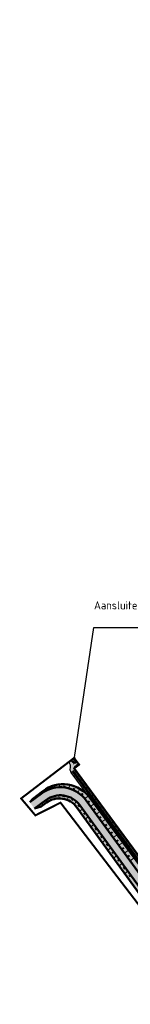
# Model space of a CAD drawing. Header units: metres. Extents: x -3 to 311477, y 0 to 754107.
# Tile 11 of 82: x 155001 to 155070, y 376644 to 377258. Entities that reach past the tile are written whole.
import ezdxf
from ezdxf import colors
from ezdxf.entities.mleader import LeaderData, LeaderLine
from ezdxf.math import Vec2, Vec3

# ---------------------------------------------------------------- set-up
doc = ezdxf.new("R2010")
doc.units = ezdxf.units.M
doc.linetypes.add('CENTER', pattern=[2, 1.25, -0.25, 0.25, -0.25])
for name, color, linetype, lineweight in [('B-WA-GW-TALUDARCERING_LANG-G', 90, 'Continuous', 18), ('N-WE-GW-TALUD-GD', 90, 'Continuous', 50), ('N-WE-GW-TALUDARCERING-S', 90, 'Continuous', 25), ('N-WE-GW-TALUDARCERING_KORT-G', 90, 'Continuous', 50), ('N-WE-GW-TALUDARCERING_LANG-G', 90, 'Continuous', 18), ('X-XX-AL-HULPLIJN-O', 7, 'Continuous', 18), ('X-XX-AL-TEKENBLAD_SCHAALBALK-S', 7, 'Continuous', 25)]:
    doc.layers.add(name, color=color, linetype=linetype, lineweight=lineweight)
for name, color, linetype, true_color in [('N-KLEUR_talud', 7, 'Continuous', 0xa57500), ('N-KLEUR_water', 150, 'Continuous', 0x007fff), ('Z_ZZZ_WERKGRENS', 5, 'CENTER', 0x0000ff)]:
    doc.layers.add(name, color=color, linetype=linetype, true_color=true_color)
doc.styles.add('NLCS-ISO', font='NLCS-ISO.ttf')

# ---------------------------------------------------------------- blocks, each defined once
blk = doc.blocks.new('*U38')
at = {"layer": 'N-WE-GW-TALUDARCERING_KORT-G'}
for p, q in [((155022.7847608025, 376773.5905134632), (155023.0129803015, 376772.7268851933)), ((155028.7346970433, 376773.9380928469), (155028.590332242, 376772.9257455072)), ((155034.3503050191, 376771.9412203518), (155033.7782659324, 376770.9904734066)), ((155012.6365045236, 376767.3578202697), (155012.9174339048, 376766.9827548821)), ((155017.4387754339, 376770.9547903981), (155017.8827603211, 376770.3620315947)), ((155038.7450056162, 376767.9151596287), (155037.8217337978, 376767.2424004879)), ((155042.2784613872, 376763.0659648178), (155041.34544772, 376762.3861070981)), ((155045.8119171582, 376758.2167700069), (155044.8691514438, 376757.529806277)), ((155049.3453729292, 376753.367575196), (155048.3928551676, 376752.673505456)), ((155052.8788287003, 376748.5183803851), (155051.9165588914, 376747.8172046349)), ((155056.4122844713, 376743.6691855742), (155055.4402626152, 376742.9609038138)), ((155059.9457402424, 376738.8199907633), (155058.963966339, 376738.1046029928)), ((155063.4791960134, 376733.9707959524), (155062.4876700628, 376733.2483021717)), ((155067.0126517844, 376729.1216011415), (155066.0113737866, 376728.3920013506)), ((155070.5461075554, 376724.2724063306), (155069.5350775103, 376723.5357005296))]:
    blk.add_line(p, q, dxfattribs=at)
at = {"layer": 'N-WE-GW-TALUDARCERING_LANG-G'}
for p, q in [((155019.9800115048, 376772.5400748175), (155020.70419484, 376771.0723240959)), ((155025.7422917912, 376774.0627956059), (155025.8545190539, 376772.1416659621)), ((155031.6426788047, 376773.2213766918), (155030.9241602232, 376771.2007576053)), ((155015.0376399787, 376769.1563053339), (155015.9078127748, 376767.994548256)), ((155036.7496311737, 376770.1486596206), (155035.2186718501, 376768.4775217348)), ((155040.5117335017, 376765.4905622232), (155038.6554582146, 376764.137952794)), ((155044.0451892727, 376760.6413674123), (155042.1694098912, 376759.2745459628)), ((155047.5786450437, 376755.7921726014), (155045.6833615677, 376754.4111391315)), ((155051.1121008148, 376750.9429777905), (155049.1973132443, 376749.5477323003)), ((155054.6455565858, 376746.0937829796), (155052.7112649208, 376744.6843254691)), ((155058.1790123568, 376741.2445881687), (155056.2252165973, 376739.8209186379)), ((155061.7124681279, 376736.3953933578), (155059.7391682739, 376734.9575118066)), ((155065.2459238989, 376731.5461985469), (155063.2531199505, 376730.0941049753)), ((155068.77937967, 376726.697003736), (155066.767071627, 376725.2306981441))]:
    blk.add_line(p, q, dxfattribs=at)
blk = doc.blocks.new('*U39')
at = {"layer": 'N-WE-GW-TALUDARCERING_KORT-G'}
for p, q in [((155023.06256324, 376778.7699290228), (155022.9323757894, 376779.4907898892)), ((155029.0376313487, 376778.9413052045), (155029.1593816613, 376779.9398739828)), ((155034.7964770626, 376777.339273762), (155035.2972215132, 376778.4565981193)), ((155012.453268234, 376773.4676181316), (155012.2715316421, 376773.7102524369)), ((155017.4050077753, 376776.8404537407), (155017.2061093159, 376777.2237419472)), ((155039.8246798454, 376774.1069393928), (155040.7258072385, 376775.1316270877)), ((155007.6509973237, 376769.8706480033), (155007.6390820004, 376769.886556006)), ((155043.7261044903, 376769.5695403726), (155044.8678502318, 376770.4014945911)), ((155047.2595602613, 376764.7203455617), (155048.4147174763, 376765.5620722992)), ((155050.7930160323, 376759.8711507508), (155051.9615847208, 376760.7226500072)), ((155054.3264718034, 376755.0219559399), (155055.5084519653, 376755.8832277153)), ((155057.8599275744, 376750.172761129), (155059.0553192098, 376751.0438054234)), ((155061.3933833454, 376745.3235663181), (155062.6021864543, 376746.2043831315)), ((155064.9268391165, 376740.4743715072), (155066.1490536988, 376741.3649608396)), ((155068.4602948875, 376735.6251766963), (155069.6959209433, 376736.5255385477))]:
    blk.add_line(p, q, dxfattribs=at)
at = {"layer": 'N-WE-GW-TALUDARCERING_LANG-G'}
for p, q in [((155020.1612942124, 376778.0177484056), (155019.7844240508, 376779.122796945)), ((155026.0436586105, 376779.0801032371), (155025.9935177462, 376780.8282754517)), ((155031.9772432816, 376778.3566520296), (155032.5795458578, 376780.5217578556)), ((155037.4320187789, 376775.9120185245), (155038.843854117, 376778.1082623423)), ((155010.0521327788, 376771.6691330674), (155009.6977283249, 376772.1422941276)), ((155014.85560418, 376775.2644845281), (155014.4889120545, 376775.7688158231)), ((155041.9207262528, 376771.9645745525), (155044.0633586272, 376773.7673497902)), ((155045.4928323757, 376767.1449429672), (155047.7897353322, 376768.8186239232)), ((155049.0262881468, 376762.2957481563), (155051.3500140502, 376763.9889741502)), ((155052.5597439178, 376757.4465533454), (155054.9102927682, 376759.1593243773)), ((155056.0931996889, 376752.5973585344), (155058.4705714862, 376754.3296746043)), ((155059.6266554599, 376747.7481637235), (155062.0308502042, 376749.5000248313)), ((155063.1601112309, 376742.8989689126), (155065.5911289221, 376744.6703750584)), ((155066.693567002, 376738.0497741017), (155069.1514076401, 376739.8407252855)), ((155070.227022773, 376733.2005792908), (155072.7116863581, 376735.0110755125))]:
    blk.add_line(p, q, dxfattribs=at)

msp = doc.modelspace()

# ---------------------------------------------------------------- hatches: boundary and pattern name
at = {"layer": 'N-KLEUR_talud'}
h = msp.add_hatch(color=256, dxfattribs=at)
h.dxf.hatch_style = 1
edge = h.paths.add_edge_path()
edge.add_line((155673.4108115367, 377006.0341118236), (155668.6244481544, 377040.0968973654))
edge.add_line((155668.6244481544, 377040.0968973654), (155660.5644984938, 377038.9669496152))
edge.add_arc((155659.590488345, 377045.8996389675), 7.000776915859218, 236.7180492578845, 277.99744058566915, ccw=False)
edge.add_line((155655.748745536, 377040.0471275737), (155645.8460909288, 377046.5484328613))
edge.add_line((155645.8460909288, 377046.5484328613), (155600.2293698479, 377076.4962396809))
edge.add_line((155600.2293698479, 377076.4962396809), (155599.1231837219, 377077.4860353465))
edge.add_line((155599.1231837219, 377077.4860353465), (155582.1363142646, 377093.9448802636))
edge.add_line((155582.1363142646, 377093.9448802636), (155577.988303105, 377102.2384679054))
edge.add_arc((155560.9951843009, 377093.7394142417), 18.9999999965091, 26.57177871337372, 37.85921574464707)
edge.add_line((155575.996086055, 377105.4001580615), (155572.8380014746, 377102.9452646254))
edge.add_arc((155560.9951843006, 377093.7394142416), 14.99999999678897, 26.571778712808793, 37.85921574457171, ccw=False)
edge.add_line((155574.4108044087, 377100.4491934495), (155579.6254909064, 377090.0228812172))
edge.add_line((155579.6254909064, 377090.0228812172), (155555.4943709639, 377105.8651875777))
edge.add_arc((155559.3360270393, 377111.7168265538), 7.000000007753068, 222.3492648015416, 236.7147241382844, ccw=False)
edge.add_line((155554.1626620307, 377107.0012889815), (155527.1156784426, 377136.6742406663))
edge.add_arc((155506.4222184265, 377117.8120904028), 28.00000000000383, 42.349264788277, 127.4616201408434)
edge.add_line((155489.3917823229, 377140.0373968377), (155133.825795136, 376867.1425545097))
edge.add_arc((155147.1594990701, 376849.7695196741), 21.89999999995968, 127.5060305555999, 216.4800687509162)
edge.add_line((155129.550503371, 376836.7490254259), (155176.2077635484, 376773.6494626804))
edge.add_arc((155173.3935404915, 376771.568561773), 3.499999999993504, -52.774248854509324, 36.480068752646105, ccw=False)
edge.add_line((155175.5108901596, 376768.7816584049), (155096.4868039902, 376708.7431136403))
edge.add_arc((155094.3694543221, 376711.5300170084), 3.499999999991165, 216.3965705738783, 307.22575114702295, ccw=False)
edge.add_line((155091.5522017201, 376709.4532195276), (155045.0742862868, 376772.5022309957))
edge.add_arc((155028.3317565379, 376760.1601202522), 20.79999999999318, 36.39657057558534, 127.1226471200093)
edge.add_line((155015.7784739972, 376776.7449053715), (155009.3459965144, 376771.8760628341))
edge.add_line((155009.3459965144, 376771.8760628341), (155007.5027565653, 376769.7596135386))
edge.add_line((155007.5027565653, 376769.7596135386), (155010.5440884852, 376765.7905704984))
edge.add_line((155010.5440884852, 376765.7905704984), (155014.6215412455, 376767.0458150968))
edge.add_line((155014.6215412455, 376767.0458150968), (155017.957784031, 376769.5065740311))
edge.add_arc((155025.9711933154, 376758.6421701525), 13.49999999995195, 35.84919676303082, 126.41188770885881, ccw=False)
edge.add_line((155036.913770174, 376766.5484974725), (155082.8034897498, 376703.0358495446))
edge.add_arc((155094.3694556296, 376711.5300119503), 14.34999518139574, 216.2939369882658, 307.2257592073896)
edge.add_line((155103.0505879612, 376700.1037131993), (155182.0746741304, 376760.1422579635))
edge.add_arc((155173.3935404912, 376771.5685617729), 14.35000000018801, 307.2257511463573, 396.5760538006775)
edge.add_line((155184.9175460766, 376780.1195731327), (155137.9884591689, 376842.3407686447))
edge.add_arc((155147.9681603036, 376849.867757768), 12.50000000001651, 126.41188770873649, 217.024690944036, ccw=False)
edge.add_line((155140.5483368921, 376859.9273909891), (155500.3487950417, 377125.310412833))
edge.add_arc((155505.6910678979, 377118.0674769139), 8.999999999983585, 42.16497704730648, 126.41188770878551, ccw=False)
edge.add_line((155512.3620034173, 377124.1088856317), (155538.1302758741, 377095.6555079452))
edge.add_arc((155593.8001357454, 377149.4222848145), 77.39508765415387, 224.0037373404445, 232.9482773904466)
edge.add_line((155547.1668301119, 377087.653891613), (155656.2955594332, 377006.5398466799))
edge.add_arc((155662.2610260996, 377014.5656305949), 9.9999999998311, 233.3770308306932, 277.9985996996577)
edge.add_line((155663.6525150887, 377004.6629158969), (155673.4108115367, 377006.0341118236))
at = {"layer": 'N-KLEUR_water'}
h = msp.add_hatch(color=256, dxfattribs=at)
h.dxf.hatch_style = 1
edge = h.paths.add_edge_path()
edge.add_line((155038.0095008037, 376793.6041018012), (155036.7918113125, 376795.1906798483))
edge.add_line((155036.7918113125, 376795.1906798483), (155035.9387319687, 376794.5359463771))
edge.add_arc((155035.3298870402, 376795.329235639), 0.999999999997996, 222.9769603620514, 307.506030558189, ccw=False)
edge.add_line((155034.5982591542, 376794.6475314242), (155033.4923079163, 376795.834475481))
edge.add_line((155033.4923079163, 376795.834475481), (155032.0290521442, 376794.4710670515))
edge.add_arc((155029.4683545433, 376792.0851022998), 3.499999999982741, -14.217662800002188, 42.976960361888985, ccw=False)
edge.add_arc((155036.2539423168, 376790.3658586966), 3.499999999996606, 165.7823371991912, 216.396570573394)
edge.add_line((155033.4366897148, 376788.2890612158), (155091.5522017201, 376709.4532195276))
edge.add_arc((155094.3694543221, 376711.5300170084), 3.499999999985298, 216.396570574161, 307.2257511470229)
edge.add_line((155096.4868039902, 376708.7431136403), (155175.5108901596, 376768.7816584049))
edge.add_arc((155173.3935404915, 376771.5685617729), 3.499999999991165, 307.2257511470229, 396.4800687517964)
edge.add_line((155176.2077635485, 376773.6494626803), (155129.550503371, 376836.7490254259))
edge.add_arc((155147.1594990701, 376849.7695196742), 21.89999999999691, 127.5060305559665, 216.4800687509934, ccw=False)
edge.add_line((155133.825795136, 376867.1425545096), (155489.3573487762, 377140.0109692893))
edge.add_arc((155506.4222184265, 377117.8120904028), 28.00000000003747, 42.349264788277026, 127.5504409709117, ccw=False)
edge.add_line((155527.1156784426, 377136.6742406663), (155554.1626620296, 377107.0012889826))
edge.add_arc((155559.3360270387, 377111.7168265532), 7.000000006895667, 222.3492647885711, 236.7146764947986)
edge.add_line((155555.4943660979, 377105.8651907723), (155575.7013463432, 377092.5990939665))
edge.add_arc((155576.1129528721, 377093.2260549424), 0.7499999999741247, 236.7146764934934, 326.7146764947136)
edge.add_line((155576.739913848, 377092.8144484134), (155577.0143292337, 377093.2324392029))
edge.add_arc((155576.3873682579, 377093.6440457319), 0.7499999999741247, 326.7146764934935, 416.7147241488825)
edge.add_line((155576.7989742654, 377094.2710070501), (155556.5919869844, 377107.537084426))
edge.add_arc((155559.3360270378, 377111.7168265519), 5.000000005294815, 222.3492647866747, 236.7147241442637, ccw=False)
edge.add_line((155555.6407663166, 377108.34858543), (155528.5937827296, 377138.0215371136))
edge.add_arc((155506.4222184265, 377117.8120904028), 30.00000000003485, 42.34926478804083, 127.5504409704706)
edge.add_line((155488.1384295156, 377141.5966034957), (155132.6010023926, 376868.7236808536))
edge.add_arc((155147.4568186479, 376849.3674228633), 24.40000000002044, 127.5060305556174, 216.4800687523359)
edge.add_line((155127.8376636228, 376834.8605708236), (155174.1976042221, 376772.1631048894))
edge.add_arc((155173.3935404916, 376771.568561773), 0.9999999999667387, -52.77424885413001, 36.48006875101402, ccw=False)
edge.add_line((155173.9984975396, 376770.7723036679), (155094.9744113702, 376710.7337589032))
edge.add_arc((155094.3694543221, 376711.5300170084), 1.000000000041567, 216.3965705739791, 307.2257511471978, ccw=False)
edge.add_line((155093.5645250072, 376710.9366462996), (155035.152271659, 376790.1750285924))
edge.add_arc((155035.9572009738, 376790.7683993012), 0.9999999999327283, 127.5060305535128, 216.3965705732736, ccw=False)
edge.add_line((155035.3483560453, 376791.5616885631), (155038.0095008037, 376793.6041018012))

# ---------------------------------------------------------------- linework, layer by layer
at = {"layer": 'B-WA-GW-TALUDARCERING_LANG-G'}
for p, q in [((155033.4617320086, 376788.255090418), (155034.2666613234, 376788.8484611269)), ((155035.241844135, 376785.8403024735), (155035.6443087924, 376786.1369878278)), ((155036.2763936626, 376788.650115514), (155035.4714643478, 376788.0567448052)), ((155037.0219562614, 376783.4255145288), (155037.8268855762, 376784.0188852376)), ((155038.0565057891, 376786.2353275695), (155037.6540411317, 376785.9386422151)), ((155038.8020683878, 376781.0107265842), (155039.2045330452, 376781.3074119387)), ((155039.8366179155, 376783.8205396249), (155039.0316886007, 376783.2271689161)), ((155040.5821805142, 376778.5959386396), (155041.3871098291, 376779.1893093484)), ((155041.616730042, 376781.4057516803), (155041.2142653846, 376781.1090663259)), ((155043.3968421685, 376778.9909637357), (155042.5919128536, 376778.3975930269)), ((155042.3622926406, 376776.181150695), (155042.764757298, 376776.4778360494)), ((155044.142404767, 376773.7663627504), (155044.9473340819, 376774.3597334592)), ((155045.1769542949, 376776.5761757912), (155044.7744896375, 376776.2794904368)), ((155045.9225168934, 376771.3515748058), (155046.3249815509, 376771.6482601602)), ((155046.9570664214, 376774.1613878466), (155046.1521371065, 376773.5680171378)), ((155048.7371785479, 376771.746599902), (155048.3347138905, 376771.4499145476)), ((155047.7026290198, 376768.9367868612), (155048.5075583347, 376769.53015757)), ((155049.4827411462, 376766.5219989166), (155049.8852058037, 376766.818684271)), ((155050.5172906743, 376769.3318119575), (155049.7123613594, 376768.7384412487)), ((155052.2974028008, 376766.9170240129), (155051.8949381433, 376766.6203386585)), ((155051.2628532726, 376764.107210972), (155052.0677825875, 376764.7005816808)), ((155053.0429653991, 376761.6924230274), (155053.4454300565, 376761.9891083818)), ((155054.0775149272, 376764.5022360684), (155053.2725856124, 376763.9088653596)), ((155054.8230775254, 376759.2776350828), (155055.6280068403, 376759.8710057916)), ((155055.8576270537, 376762.0874481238), (155055.4551623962, 376761.7907627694)), ((155057.6377391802, 376759.6726601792), (155056.8328098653, 376759.0792894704)), ((155056.6031896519, 376756.8628471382), (155057.0056543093, 376757.1595324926)), ((155058.3833017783, 376754.4480591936), (155059.1882310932, 376755.0414299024)), ((155059.4178513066, 376757.2578722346), (155059.0153866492, 376756.9611868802)), ((155061.1979634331, 376754.84308429), (155060.3930341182, 376754.2497135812)), ((155060.1634139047, 376752.033271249), (155060.5658785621, 376752.3299566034)), ((155061.9435260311, 376749.6184833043), (155062.748455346, 376750.2118540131)), ((155062.9780755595, 376752.4282963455), (155062.5756109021, 376752.1316109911)), ((155063.7236381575, 376747.2036953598), (155064.1261028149, 376747.5003807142)), ((155064.758187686, 376750.0135084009), (155063.9532583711, 376749.4201376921)), ((155066.5382998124, 376747.5987204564), (155066.135835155, 376747.3020351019)), ((155065.5037502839, 376744.7889074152), (155066.3086795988, 376745.382278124)), ((155067.2838624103, 376742.3741194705), (155067.6863270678, 376742.6708048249)), ((155068.3184119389, 376745.1839325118), (155067.5134826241, 376744.590561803)), ((155070.0985240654, 376742.7691445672), (155069.696059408, 376742.4724592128)), ((155069.0639745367, 376739.959331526), (155069.8689038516, 376740.5527022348))]:
    msp.add_line(p, q, dxfattribs=at)
at = {"layer": 'N-WE-GW-TALUD-GD'}
for points in [[(155588.1686409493, 377072.941595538), (155580.2277763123, 377088.8186639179), (155579.6254909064, 377090.0228812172), (155555.4943709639, 377105.8651875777, -0.06276336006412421), (155554.1626620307, 377107.0012889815), (155527.1156784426, 377136.6742406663, 0.3894432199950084), (155489.3917823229, 377140.0373968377), (155133.825795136, 376867.1425545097, 0.4089785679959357), (155129.5505033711, 376836.7490254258), (155176.2077635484, 376773.6494626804, -0.410406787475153), (155175.5108901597, 376768.7816584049), (155096.4868039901, 376708.7431136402, -0.4184586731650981), (155091.5522017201, 376709.4532195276), (155045.0742862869, 376772.5022309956, 0.417930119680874), (155015.7784739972, 376776.7449053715), (155009.3459965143, 376771.8760628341), (155007.5027565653, 376769.7596135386)], [(155007.5027565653, 376769.7596135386), (155014.6271599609, 376775.095894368, -0.4180737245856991), (155042.7810430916, 376770.8665105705), (155088.9361814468, 376707.5247647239, 0.4184586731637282), (155098.4529143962, 376706.1552747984), (155177.4770005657, 376766.1938195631, 0.4104067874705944), (155178.8209706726, 376775.5817278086), (155132.0674495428, 376838.0889059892, -0.4140175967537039), (155136.0931378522, 376866.0756625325), (155493.9383079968, 377134.1068526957, -0.3864791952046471), (155520.7180532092, 377131.5625846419), (155548.253623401, 377101.3139264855, 0.05908772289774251), (155550.9941452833, 377099.0104104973), (155588.1686409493, 377072.941595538)], [(155010.5440884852, 376765.7905704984), (155017.6246350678, 376771.0940019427, -0.4180737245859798), (155038.7400474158, 376767.9219640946), (155084.9022081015, 376704.5705810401, 0.4188520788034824), (155101.4776996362, 376702.1739842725), (155180.5017858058, 376762.2125290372, 0.410795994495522), (155182.8319741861, 376778.5670237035), (155136.0713467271, 376841.0837026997, -0.414017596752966), (155139.0906129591, 376862.0737701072), (155496.9357831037, 377130.1049602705, -0.3864791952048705), (155517.0205920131, 377128.1967592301), (155544.5800862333, 377097.9218198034, 0.05857796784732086), (155548.1816354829, 377094.8758185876), (155649.7722633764, 377023.6348445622, 0.1829812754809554), (155666.350906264, 377019.8864971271), (155671.3653227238, 377020.59110243)], [(155010.5440884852, 376765.7905704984), (155014.6215412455, 376767.0458150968), (155017.957784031, 376769.5065740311, -0.4170929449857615), (155036.9137701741, 376766.5484974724), (155082.8034897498, 376703.0358495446, 0.418985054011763), (155103.0505879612, 376700.1037131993), (155182.0746741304, 376760.1422579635, 0.4108962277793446), (155184.9175460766, 376780.1195731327), (155137.9884591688, 376842.3407686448, -0.4173496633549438), (155140.5483368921, 376859.9273909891), (155500.3487950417, 377125.310412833, -0.3851006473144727), (155512.3620034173, 377124.1088856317), (155538.1302758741, 377095.6555079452, 0.03904774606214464), (155547.1668301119, 377087.653891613), (155656.2955594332, 377006.5398466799, 0.1971963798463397), (155663.6525150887, 377004.6629158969), (155673.4108115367, 377006.0341118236)], [(155033.4923079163, 376795.834475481), (155034.5982591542, 376794.6475314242, 0.3865150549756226), (155035.9387319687, 376794.5359463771), (155036.7918113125, 376795.1906798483)]]:
    msp.add_lwpolyline(points, format="xyb", dxfattribs=at)
at = {"layer": 'N-WE-GW-TALUD-GD', "lineweight": 25}
for points in [[(155134.618811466, 376867.7511899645), (155133.825795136, 376867.1425545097, 0.4089785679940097), (155129.550503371, 376836.7490254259), (155176.2077635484, 376773.6494626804, -0.410406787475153), (155175.5108901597, 376768.7816584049), (155096.4868039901, 376708.7431136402, -0.4184586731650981), (155091.5522017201, 376709.4532195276), (155033.4366897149, 376788.2890612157, -0.2245081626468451), (155032.86114843, 376791.2254804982, 0.2548718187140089), (155032.0290521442, 376794.4710670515)], [(155134.1621777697, 376868.3461569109), (155133.3691614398, 376867.7375214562, 0.4011435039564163), (155128.7464396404, 376836.1544823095), (155175.4036998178, 376773.054919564, -0.4104067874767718), (155174.9059331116, 376769.5779165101), (155095.8818469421, 376709.5393717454, -0.4184586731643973), (155092.357131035, 376710.0465902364), (155034.2416190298, 376788.8824319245)], [(155034.3473423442, 376789.5816578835), (155092.7595956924, 376710.3432755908, 0.418458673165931), (155095.5793684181, 376709.937500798), (155174.6034545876, 376769.9760455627, 0.4104067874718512), (155175.0016679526, 376772.7576480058), (155128.6417273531, 376835.4551139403, -0.4165570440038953), (155133.057636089, 376868.1287139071), (155133.8508516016, 376868.7375022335)], [(155038.0095008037, 376793.6041018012), (155035.3483560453, 376791.5616885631, 0.4085533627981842), (155035.152271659, 376790.1750285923), (155093.5645250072, 376710.9366462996, 0.4184586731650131), (155094.9744113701, 376710.7337589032), (155173.9984975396, 376770.7723036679, 0.4104067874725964), (155174.1976042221, 376772.1631048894), (155127.8376636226, 376834.8605708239, -0.4089785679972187), (155132.6010023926, 376868.7236808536), (155133.3942179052, 376869.3324691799)]]:
    msp.add_lwpolyline(points, format="xyb", dxfattribs=at)
at = {"layer": 'X-XX-AL-HULPLIJN-O'}
msp.add_lwpolyline([(155093.5645250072, 376710.9366462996), (155035.152271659, 376790.1750285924, -0.4085533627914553), (155035.3483560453, 376791.5616885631), (155038.0095008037, 376793.6041018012), (155036.7918113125, 376795.1906798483), (155035.9387319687, 376794.5359463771, -0.3865150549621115), (155034.5982591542, 376794.6475314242), (155033.4923079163, 376795.834475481), (155032.0290521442, 376794.4710670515, -0.2548718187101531), (155032.86114843, 376791.2254804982, 0.2245081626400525), (155033.4366897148, 376788.2890612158), (155091.5522017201, 376709.4532195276, 0.418458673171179)], format="xyb", dxfattribs=at)
at = {"layer": 'Z_ZZZ_WERKGRENS', "ltscale": 5, "flags": 128}
msp.add_lwpolyline([(155729.6383478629, 377257.0019479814, 1.25, 1.25, 0), (155709.2021896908, 377226.0707219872, 1.25, 1.25, 0), (155699.2264668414, 377212.2490464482, 1.25, 1.25, -0.1966661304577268), (155672.5085035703, 377190.8340949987, 1.25, 1.25, 0.4885837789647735), (155667.8373059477, 377165.8204314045, 1.25, 1.25, -0.2363158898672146), (155664.8084110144, 377154.5830002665, 1.25, 1.25, 0.03715252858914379), (155659.8663441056, 377148.1240359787, 1.25, 1.25, -0.1801867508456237), (155652.5623833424, 377142.738033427, 1.25, 1.25, 0.8755492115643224), (155655.82498356, 377120.6014765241, 1.25, 1.25, -0.308128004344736), (155659.9751048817, 377117.858799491, 1.25, 1.25, -0.126540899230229), (155660.4741902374, 377114.2461975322, 1.25, 1.25, 0), (155657.3358041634, 377086.9473530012, 1.25, 1.25, 0.05901695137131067), (155657.3717697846, 377076.4788594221, 1.25, 1.25, 0), (155659.3605937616, 377058.9938943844, 1, 1, 0), (155650.5917940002, 377057.7618020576, 1, 1, 0), (155607.7492550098, 377085.9140660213, 1.25, 1.25, 0), (155528.1508667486, 377173.8943785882, 1.25, 1.25, 0), (155111.7257355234, 376855.8094585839, 1.25, 1.25, 0), (155174.089, 376771.469, 1.25, 1.25, 0), (155094.268, 376710.825, 1.25, 1.25, 0), (155035.2637409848, 376790.8664598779, 1.25, 1.25, 0), (155038.313923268, 376793.2074571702, 1.25, 1.25, 0), (155035.1395947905, 376797.3434211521, 1.25, 1.25, 0), (155002.1474964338, 376772.1084933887, 1.25, 1.25, 0), (155011.0325779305, 376761.5783070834, 1.25, 1.25, 0), (155026.7283063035, 376769.491264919, 1.25, 1.25, 0), (155026.7283063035, 376769.491264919, 1.25, 1.25, 0), (155026.7283063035, 376769.491264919, 1.25, 1.25, 0), (155026.7283063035, 376769.491264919, 1.25, 1.25, 0), (155026.7283063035, 376769.491264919, 1.25, 1.25, 0), (155090.3126986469, 376686.4977953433, 1.25, 1.25, 0), (155200.1597118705, 376770.1270934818, 1.25, 1.25, 0), (155140.8390510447, 376853.7563916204, 1.25, 1.25, 0), (155140.8390510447, 376853.7563916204, 1.25, 1.25, 0), (155140.8390510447, 376853.7563916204, 1.25, 1.25, 0), (155505.1782447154, 377121.5845045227, 1.25, 1.25, 0), (155505.1782447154, 377121.5845045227, 1.25, 1.25, 0), (155505.1782447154, 377121.5845045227, 1.25, 1.25, 0), (155528.3844476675, 377095.3353426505, 1.25, 1.25, 0), (155643.6623254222, 377004.2422681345, 1.25, 1.25, 0), (155659.06175745, 376975.1151919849, 1.25, 1.25, 0), (155666.4296656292, 376920.1779871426, 1.25, 1.25, -0.2044344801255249), (155662.0122810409, 376904.216322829, 1.25, 1.25, -0.03773865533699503), (155615.2464897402, 376836.4748407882, 1.25, 1.25, 0), (155614.9447411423, 376721.6587998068, 1.25, 1.25, -0.2603640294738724), (155604.6115831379, 376701.8311110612, 1.25, 1.25, 0), (155578.4443452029, 376684.6513904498, 1.25, 1.25, 0.1512597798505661), (155540.5690196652, 376644.4074430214, 1.25, 1.25, 0)], format="xyseb", dxfattribs=at)

# ---------------------------------------------------------------- block references
at = {"layer": 'N-WE-GW-TALUDARCERING-S'}
for name in ['*U39', '*U38']:
    msp.add_blockref(name, (0, 0), dxfattribs=at)

# ---------------------------------------------------------------- leaders
at = {"layer": 'X-XX-AL-TEKENBLAD_SCHAALBALK-S'}
ml = msp.add_multileader_mtext('Standard', dxfattribs=at)
ml.set_content('\\pxa0.83333,sm1.15,ql;Aansluiten op bestaande watergangen', color=256, style='NLCS-ISO')
ml.set_leader_properties()
ml.build(insert=Vec2(0, 0))
ml.multileader.update_dxf_attribs({"text_left_attachment_type": 5, "text_right_attachment_type": 5, "dogleg_length": 0, "arrow_head_size": 5, "scale": 2})
ctx = ml.context
ctx.base_point, ctx.scale, ctx.char_height, ctx.arrow_head_size, ctx.landing_gap_size, ctx.plane_origin = Vec3(155047.6003288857, 376878.7802758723), 2, 5, 5, 1e-10, Vec3(155034.8057485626, 376796.788105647)
ctx.left_attachment, ctx.right_attachment = 5, 5
notes = []
notes.append((ctx, [(0, (1, 1, 0), (155047.6003288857, 376878.7802758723), (1, 0), 0, [(0, [(155034.7737834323, 376792.7482164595)], 0, [])])]))
ctx.mtext.insert, ctx.mtext.width, ctx.mtext.defined_height, ctx.mtext.flow_direction = Vec3(155047.6003288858, 376895.0302758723), 75.39872005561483, 40.21963637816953, 5
for ctx, leaders in notes:
    for number, flags, end, landing, length, lines in leaders:
        leader = LeaderData()
        leader.index, (leader.has_last_leader_line, leader.has_dogleg_vector, leader.attachment_direction) = number, flags
        leader.last_leader_point, leader.dogleg_vector, leader.dogleg_length = Vec3(end), Vec3(landing), length
        for number, points, colour, breaks in lines:
            line = LeaderLine()
            line.index, line.vertices, line.color, line.breaks = number, Vec3.list(points), colors.encode_raw_color(colour), breaks
            leader.lines.append(line)
        ctx.leaders.append(leader)

doc.saveas('drawing.dxf')
